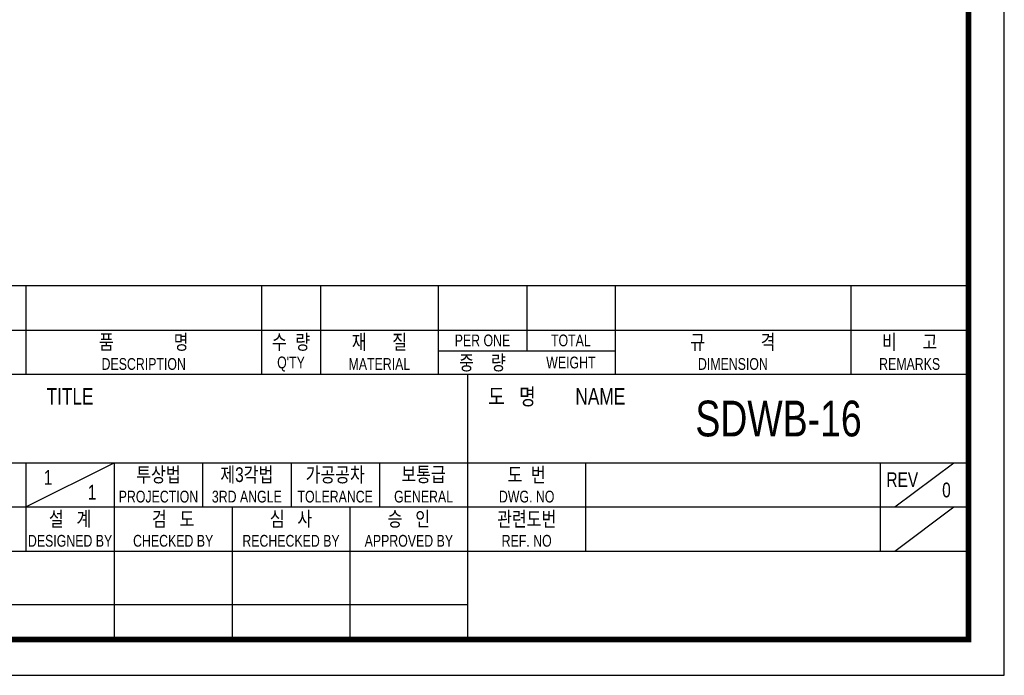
# Model space of a CAD drawing. Header units: millimetres. Extents: x 0 to 297, y 0 to 210.
# Tile 2 of 6: x 159 to 297, y 0 to 92. Entities that reach past the tile are written whole.
import ezdxf
from ezdxf.enums import TextEntityAlignment as Align

# ---------------------------------------------------------------- set-up
doc = ezdxf.new("R2010")
doc.units = ezdxf.units.MM
doc.header["$LTSCALE"] = 5
doc.layers.get('0').update_dxf_attribs({"linetype": 'CONTINUOUS'})
doc.layers.add('D', color=7, linetype='CONTINUOUS')
doc.styles.get("Standard").update_dxf_attribs({"font": 'Gulim.ttf', "width": 0.8, "height": 3})

msp = doc.modelspace()

# ---------------------------------------------------------------- linework, layer by layer
for p, q in [((292, 54.437), (147.8086, 54.437)), ((160.1679, 54.437), (160.1679, 42.0778)), ((193.1259, 54.437), (193.1259, 42.0778)), ((201.3654, 54.437), (201.3654, 42.0778)), ((217.8444, 54.437), (217.8444, 42.0778)), ((230.2037, 54.437), (230.2037, 45.3736)), ((242.563, 54.437), (242.563, 42.0778)), ((275.521, 54.437), (275.521, 42.0778)), ((147.8086, 48.2574), (292, 48.2574)), ((217.8444, 45.3736), (242.563, 45.3736)), ((147.8086, 42.0778), (292, 42.0778)), ((221.9642, 5), (221.9642, 42.0778)), ((147.8086, 29.7185), (292, 29.7185)), ((160.1679, 23.5389), (172.5271, 29.7185)), ((160.1679, 29.7185), (160.1679, 17.3593)), ((172.5271, 29.7185), (172.5271, 5)), ((184.8864, 29.7185), (184.8864, 23.5389)), ((197.2457, 29.7185), (197.2457, 23.5389)), ((209.6049, 29.7185), (209.6049, 23.5389)), ((238.4432, 29.7185), (238.4432, 17.3593)), ((279.6407, 29.7185), (279.6407, 17.3593)), ((281.7006, 23.5389), (289.9401, 29.7185)), ((147.8086, 23.5389), (221.9642, 23.5389)), ((189.0061, 23.5389), (189.0061, 5)), ((205.4852, 23.5389), (205.4852, 5)), ((221.9642, 23.5389), (292, 23.5389)), ((281.7006, 17.3593), (289.9401, 23.5389)), ((147.8086, 17.3593), (292, 17.3593)), ((147.8086, 9.8798), (221.9642, 9.8798))]:
    msp.add_line(p, q)
msp.add_lwpolyline([(297, 210), (0, 210), (0, 0), (297, 0)], close=True)
msp.add_lwpolyline([(292, 205, 0.8, 0.8, 0), (5, 205, 0.8, 0.8, 0), (5, 5, 0.8, 0.8, 0), (292, 5, 0.8, 0.8, 0)], format="xyseb", close=True)

# ---------------------------------------------------------------- texts
at = {"layer": 'D', "width": 0.8}
for s, height, p in [('품              명', 2.059877, (176.6469, 46.6095)), ('수  량', 2.05988, (197.2457, 46.6095)), ('재      질', 2.05988, (209.6049, 46.6095)), ('PER ONE', 1.6479, (224.0241, 46.8155)), ('TOTAL', 1.6479, (236.3833, 46.8155)), ('규             격', 2.059877, (259.042, 46.6095)), ('비      고', 2.05988, (283.7605, 46.6095)), ('DESCRIPTION', 1.647902, (176.6469, 43.5197)), ("Q'TY", 1.6479, (197.2457, 43.5197)), ('MATERIAL', 1.6479, (209.6049, 43.5197)), ('중    량', 2.05988, (224.0241, 43.7257)), ('WEIGHT', 1.6479, (236.3833, 43.7257)), ('DIMENSION', 1.6479, (259.042, 43.5197)), ('REMARKS', 1.6479, (283.7605, 43.5197)), ('TITLE', 2.30706, (166.3475, 38.988)), ('도   명', 2.30706, (228.1438, 38.988)), ('NAME', 2.30706, (240.5031, 38.988)), ('SDWB-16', 5, (265.4275, 35.8982)), ('1', 2.0599, (163.2577, 27.6586)), ('투상법', 2.05988, (178.7068, 28.0706)), ('제3각법', 2.05988, (191.066, 28.0706)), ('가공공차', 2.05988, (203.4253, 28.0706)), ('보통급', 2.05988, (215.7845, 28.0706)), ('도  번', 2.05988, (230.2037, 28.0706)), ('REV', 2.05988, (282.7306, 27.3497)), ('1', 2.0599, (169.4373, 25.5988)), ('0', 2.0599, (288.9102, 25.9078)), ('PROJECTION', 1.6479, (178.7068, 24.9808)), ('3RD ANGLE', 1.6479, (191.066, 24.9808)), ('TOLERANCE', 1.6479, (203.4253, 24.9808)), ('GENERAL', 1.6479, (215.7845, 24.9808)), ('DWG. NO', 1.6479, (230.2037, 24.9808)), ('설   계', 2.05988, (166.3475, 21.891)), ('검   도', 2.05988, (180.7666, 21.891)), ('심   사', 2.05988, (197.2457, 21.891)), ('승   인', 2.05988, (213.7247, 21.891)), ('관련도번', 2.05988, (230.2037, 21.891)), ('REF. NO', 1.6479, (230.2037, 18.8012))]:
    msp.add_text(s, height=height, dxfattribs=at).set_placement(p, align=Align.MIDDLE)
for s, height, p in [('DESIGNED BY', 1.647902, (166.3475, 17.9772)), ('CHECKED BY', 1.6479, (180.7666, 17.9772)), ('RECHECKED BY', 1.647902, (197.2457, 17.9772)), ('APPROVED BY', 1.647902, (213.7247, 17.9772))]:
    msp.add_text(s, height=height, dxfattribs=at).set_placement(p, align=Align.CENTER)

doc.saveas('drawing.dxf')
